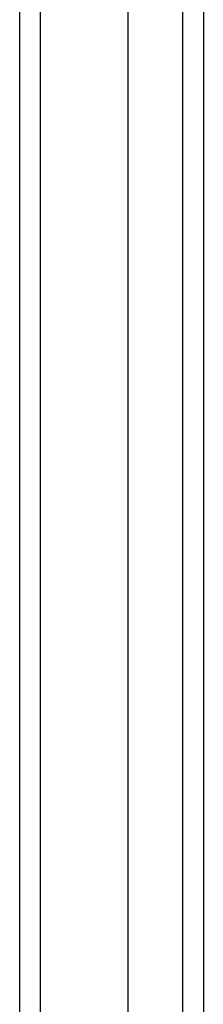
# Model space of a CAD drawing. Header units: inches. Extents: x 14 to 193, y 15 to 125.
# Tile 10 of 90: x 89.29 to 90.21, y 56.577 to 61.499. Entities that reach past the tile are written whole.
import ezdxf

# ---------------------------------------------------------------- set-up
doc = ezdxf.new("R2010")
doc.units = ezdxf.units.IN
doc.header["$LTSCALE"] = 12.41934
doc.header["$MEASUREMENT"] = 0
doc.layers.add('Visible Edges(ANSI)', color=7, linetype='Continuous', lineweight=25)
doc.layers.add('Visible Tangent Edges(ANSI)', color=7, linetype='Continuous', lineweight=25)

msp = doc.modelspace()

# ---------------------------------------------------------------- linework, layer by layer
at = {"layer": 'Visible Edges(ANSI)'}
for p, q in [((89.2896, 89.7888), (89.2896, 51.7607)), ((89.8333, 52.6084), (89.8333, 88.9411)), ((90.2096, 88.9411), (90.2096, 52.6084))]:
    msp.add_line(p, q, dxfattribs=at)
at = {"layer": 'Visible Tangent Edges(ANSI)'}
for p, q in [((89.3948, 51.7607), (89.3948, 89.7888)), ((90.1045, 89.0792), (90.1045, 52.4704))]:
    msp.add_line(p, q, dxfattribs=at)

doc.saveas('drawing.dxf')
